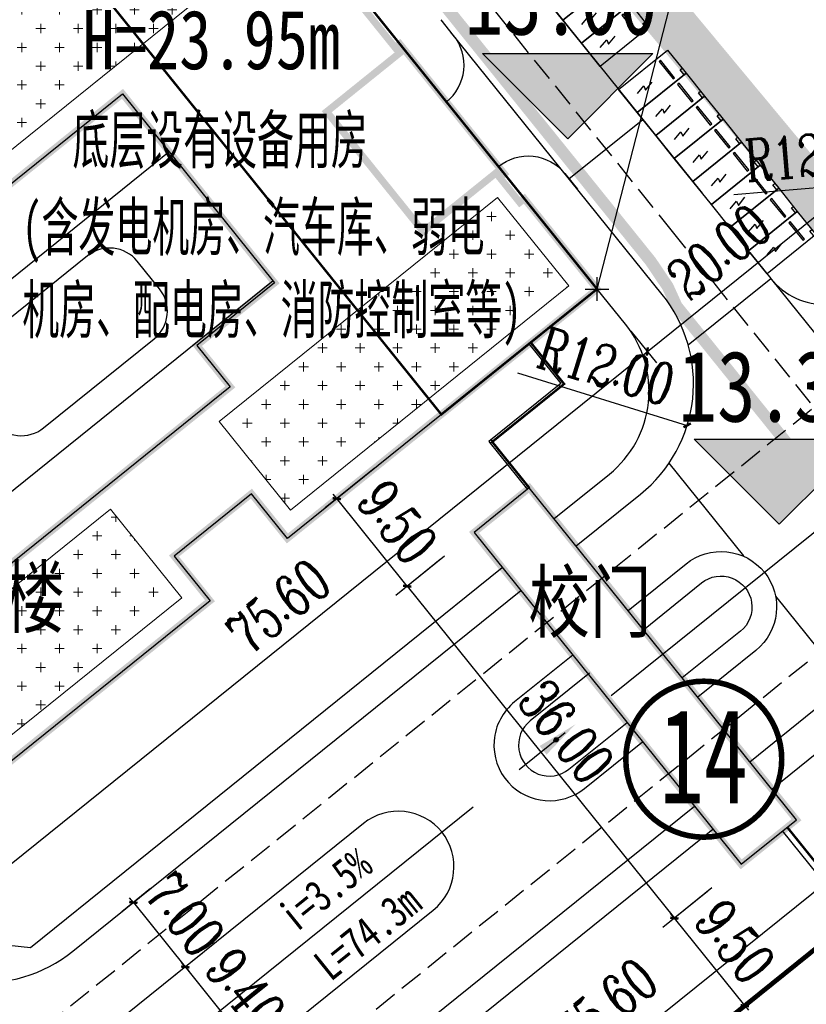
# Model space of a CAD drawing. Extents: x 38389316 to 38391210, y 2479116 to 2480544.
# Tile 25 of 68: x 38390017 to 38390084, y 2479884 to 2479968. Entities that reach past the tile are written whole.
import ezdxf
from ezdxf.enums import TextEntityAlignment as Align

# ---------------------------------------------------------------- set-up
doc = ezdxf.new("R2010")
doc.units = 0
doc.header["$LTSCALE"] = 2
for name, pattern in [('0', [0]), ('CENTER2', [1.125, 0.75, -0.125, 0.125, -0.125]), ('DASH', [0.35, 0.25, -0.1]), ('X2', [10, 8, -2])]:
    doc.linetypes.add(name, pattern=pattern)
doc.layers.get('0').update_dxf_attribs({"linetype": 'CONTINUOUS', "lineweight": 9})
doc.layers.get('Defpoints').update_dxf_attribs({"linetype": 'CONTINUOUS', "lineweight": 9})
for name, color, linetype in [('DIM_COOR', 3, 'CONTINUOUS'), ('DIM_ELEV', 3, 'CONTINUOUS'), ('DIM_SYMB', 3, 'CONTINUOUS'), ('DL_道路红线', 7, 'CONTINUOUS'), ('hongxian', 1, 'CONTINUOUS'), ('PUB_TEXT', 7, 'CONTINUOUS'), ('u-road', 4, 'CONTINUOUS'), ('U_室外车位', 3, 'CONTINUOUS'), ('ZJ', 7, 'CONTINUOUS'), ('围墙', 7, 'CENTER2'), ('建筑', 31, 'CONTINUOUS'), ('建筑占地', 3, 'CONTINUOUS'), ('建筑轮廓', 2, 'CONTINUOUS'), ('文字', 7, 'CONTINUOUS'), ('校内道路中线', 1, 'CONTINUOUS'), ('路中线', 7, 'CENTER2'), ('远期建筑', 141, 'CONTINUOUS'), ('道路', 33, 'CONTINUOUS')]:
    doc.layers.add(name, color=color, linetype=linetype)
for name, color, linetype, lineweight in [('尺寸标注', 7, 'CONTINUOUS', 9), ('屋顶绿化线', 126, 'CONTINUOUS', 9), ('建筑控制线', 6, '0', 9)]:
    doc.layers.add(name, color=color, linetype=linetype, lineweight=lineweight)
doc.styles.add('-宋体', font='txt', dxfattribs={"width": 0.8})
doc.styles.add('_TCH_LABEL_T3', font='COMPLEX', dxfattribs={"width": 0.705882, "bigfont": 'GBCBIG'})
doc.styles.add('HZTXT', font='txt', dxfattribs={"width": 0.8})
doc.styles.add('中等线体', font='txt', dxfattribs={"width": 0.8})
doc.styles.add('宋体', font='txt', dxfattribs={"width": 0.8, "height": 8})
doc.dimstyles.new('_TCH_ARCH_M_M&&1', dxfattribs={"dimtxt": 1.275, "dimasz": 0.5, "dimexe": 1.25, "dimexo": 1.5, "dimgap": 0.6125, "dimtad": 1, "dimzin": 1, "dimdsep": 46, "dimtxsty": '_TCH_LABEL_T3', "dimblk": 'ARCHTICK', "dimcen": 0.09, "dimclrt": 7, "dimazin": 2, "dimtfac": 1, "dimtix": 1, "dimtmove": 2, "dimatfit": 3, "dimfxl": 1, "dimtolj": 1, "dimtzin": 0, "dimarcsym": 0})

# ---------------------------------------------------------------- blocks, each defined once
blk = doc.blocks.new('hyvahavb')
at = {"layer": 'DIM_ELEV'}
blk.add_hatch(color=10, dxfattribs=at).paths.add_polyline_path([(-173.18, -4360.83), (-182.18, -4351.83), (-164.18, -4351.83)])
at = {"layer": 'DIM_ELEV', "color": 10}
for p, q in [((-173.18, -4360.83), (-182.18, -4351.83)), ((-182.18, -4351.83), (-164.18, -4351.83)), ((-173.18, -4360.83), (-164.18, -4351.83))]:
    blk.add_line(p, q, dxfattribs=at)
blk = doc.blocks.new('_ArchTick')
at = {"color": 0, "linetype": 'ByBlock', "const_width": 0.4}
blk.add_lwpolyline([(-0.5, -0.5), (0.5, 0.5)], dxfattribs=at)
blk = doc.blocks.new('*D82')
at = {"layer": 'Defpoints', "color": 0}
for p in [(38390083.42, 2479955.009), (38390085.744, 2479952.122), (38390067.841, 2479942.467)]:
    blk.add_point(p, dxfattribs=at)
at = {"layer": '尺寸标注', "color": 0, "lineweight": -2}
for p, q in [((38390084.361, 2479953.84), (38390086.528, 2479951.148)), ((38390070.166, 2479939.58), (38390085.744, 2479952.122)), ((38390068.782, 2479941.298), (38390070.95, 2479938.606))]:
    blk.add_line(p, q, dxfattribs=at)
at = {"layer": '尺寸标注', "color": 0, "lineweight": -2, "xscale": 0.5, "yscale": 0.5, "zscale": 0.5}
for p, rotation in [((38390085.744, 2479952.122), 38.83647357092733), ((38390070.166, 2479939.58), 218.8364735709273)]:
    blk.add_blockref('_ArchTick', p, dxfattribs=dict(at, rotation=rotation))
at = {"layer": '尺寸标注', "color": 7, "insert": (38390076.231, 2479947.993), "char_height": 3.5, "attachment_point": 5, "rotation": 38.83647, "style": '_TCH_LABEL_T3'}
blk.add_mtext('\\A1;20.00', dxfattribs=at)
blk = doc.blocks.new('*D83')
at = {"layer": 'Defpoints', "color": 0}
for p in [(38390067.841, 2479942.467), (38390070.165, 2479939.58), (38390008.953, 2479895.058)]:
    blk.add_point(p, dxfattribs=at)
at = {"layer": '尺寸标注', "color": 0, "lineweight": -2}
for p, q in [((38390068.782, 2479941.299), (38390070.949, 2479938.606)), ((38390011.278, 2479892.171), (38390070.165, 2479939.58)), ((38390009.894, 2479893.89), (38390012.062, 2479891.198))]:
    blk.add_line(p, q, dxfattribs=at)
at = {"layer": '尺寸标注', "color": 0, "lineweight": -2, "xscale": 0.5, "yscale": 0.5, "zscale": 0.5}
for p, rotation in [((38390070.165, 2479939.58), 38.83647354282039), ((38390011.278, 2479892.171), 218.8364735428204)]:
    blk.add_blockref('_ArchTick', p, dxfattribs=dict(at, rotation=rotation))
at = {"layer": '尺寸标注', "color": 7, "insert": (38390038.997, 2479918.018), "char_height": 3.5, "attachment_point": 5, "rotation": 38.83647, "style": '_TCH_LABEL_T3'}
blk.add_mtext('\\A1;75.60', dxfattribs=at)
blk = doc.blocks.new('*D133')
at = {"layer": 'Defpoints', "color": 0}
for p in [(38390014.527, 2480008.688), (38390016.851, 2480005.801), (38389955.639, 2479961.279)]:
    blk.add_point(p, dxfattribs=at)
at = {"layer": '尺寸标注', "color": 0, "lineweight": -2}
for p, q in [((38390015.468, 2480007.52), (38390017.635, 2480004.827)), ((38389957.963, 2479958.392), (38390016.851, 2480005.801)), ((38389956.58, 2479960.111), (38389958.747, 2479957.418))]:
    blk.add_line(p, q, dxfattribs=at)
at = {"layer": '尺寸标注', "color": 0, "lineweight": -2, "xscale": 0.5, "yscale": 0.5, "zscale": 0.5}
for p, rotation in [((38390016.851, 2480005.801), 38.83647354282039), ((38389957.963, 2479958.392), 218.8364735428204)]:
    blk.add_blockref('_ArchTick', p, dxfattribs=dict(at, rotation=rotation))
at = {"layer": '尺寸标注', "color": 7, "insert": (38389985.683, 2479984.239), "char_height": 3.5, "attachment_point": 5, "rotation": 38.83647, "style": '_TCH_LABEL_T3'}
blk.add_mtext('\\A1;75.60', dxfattribs=at)
blk = doc.blocks.new('*D140')
at = {"layer": 'Defpoints', "color": 0}
for p in [(38390101.35, 2479900.846), (38390039.134, 2479857.568), (38390042.46, 2479853.436)]:
    blk.add_point(p, dxfattribs=at)
at = {"layer": '尺寸标注', "color": 0, "lineweight": -2}
for p, q in [((38390100.409, 2479902.014), (38390097.239, 2479905.952)), ((38390098.023, 2479904.978), (38390039.134, 2479857.568)), ((38390041.52, 2479854.604), (38390038.35, 2479858.542))]:
    blk.add_line(p, q, dxfattribs=at)
at = {"layer": '尺寸标注', "color": 0, "lineweight": -2, "xscale": 0.5, "yscale": 0.5, "zscale": 0.5}
for p, rotation in [((38390098.023, 2479904.978), 38.83647059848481), ((38390039.134, 2479857.568), 218.8364705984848)]:
    blk.add_blockref('_ArchTick', p, dxfattribs=dict(at, rotation=rotation))
at = {"layer": '尺寸标注', "color": 7, "insert": (38390066.637, 2479884.281), "char_height": 3.5, "attachment_point": 5, "rotation": 38.83647, "style": '_TCH_LABEL_T3'}
blk.add_mtext('\\A1;75.60', dxfattribs=at)
blk = doc.blocks.new('A$C7AE81329')
at = {"layer": '建筑轮廓', "const_width": 0.6, "flags": 128}
for points in [[(75.1, 41.2), (75.1, 26.6), (75.6, 26.6), (75.6, 26), (67.2, 26), (67.2, 13), (75.6, 13), (75.6, 12.5), (75.1, 12.5), (75.1, 9.8), (75.6, 9.8), (75.6, 0), (42, 0), (42, 4.85), (33.6, 4.85), (33.6, 0), (0, 0)], [(75.1, 38), (75.1, 26.6), (75.6, 26.6), (75.6, 26), (67.2, 26), (67.2, 13), (75.6, 13), (75.6, 12.5), (75.1, 12.5), (75.1, 9.8), (75.6, 9.8), (75.6, 0), (42, 0), (42, 4.85), (33.6, 4.85), (33.6, 0), (0, 0)], [(75.6, 26), (75.6, 13)]]:
    blk.add_lwpolyline(points, dxfattribs=at)
blk.add_lwpolyline([(46.27, 17.5), (46.27, 13), (20.9, 13), (20.9, 38), (54.7, 38), (54.7, 17.5), (54.7, 17.5), (54.7, 17.5)], close=True, dxfattribs=at)
blk = doc.blocks.new('*D145')
at = {"layer": 'Defpoints', "color": 0}
for p in [(38390005.255, 2479896.018), (38390039.745, 2479853.177), (38390035.613, 2479849.85)]:
    blk.add_point(p, dxfattribs=at)
at = {"layer": '尺寸标注', "color": 0, "lineweight": -2}
for p, q in [((38390004.087, 2479895.077), (38390000.15, 2479891.907)), ((38390001.123, 2479892.691), (38390035.613, 2479849.85)), ((38390038.577, 2479852.236), (38390034.639, 2479849.066))]:
    blk.add_line(p, q, dxfattribs=at)
at = {"layer": '尺寸标注', "color": 0, "lineweight": -2, "xscale": 0.5, "yscale": 0.5, "zscale": 0.5}
for p, rotation in [((38390001.123, 2479892.691), 128.8364706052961), ((38390035.613, 2479849.85), 308.8364706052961)]:
    blk.add_blockref('_ArchTick', p, dxfattribs=dict(at, rotation=rotation))
at = {"layer": '尺寸标注', "color": 7, "insert": (38390018.849, 2479876.741), "char_height": 3.5, "attachment_point": 5, "rotation": 308.83647, "style": '_TCH_LABEL_T3'}
blk.add_mtext('\\A1;55.00', dxfattribs=at)
blk = doc.blocks.new('*D195')
at = {"layer": 'Defpoints', "color": 0}
for p in [(38390029.345, 2479895.134), (38390033.736, 2479889.677), (38390031.116, 2479887.569)]:
    blk.add_point(p, dxfattribs=at)
at = {"layer": '尺寸标注', "color": 0, "lineweight": -2}
for p, q in [((38390028.176, 2479894.193), (38390025.751, 2479892.242)), ((38390026.725, 2479893.026), (38390026.412, 2479893.415)), ((38390026.725, 2479893.026), (38390031.116, 2479887.569)), ((38390032.567, 2479888.736), (38390030.142, 2479886.785)), ((38390031.116, 2479887.569), (38390031.43, 2479887.179))]:
    blk.add_line(p, q, dxfattribs=at)
at = {"layer": '尺寸标注', "color": 0, "lineweight": -2, "xscale": 0.5, "yscale": 0.5, "zscale": 0.5}
for p, rotation in [((38390026.725, 2479893.026), 308.8227057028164), ((38390031.116, 2479887.569), 128.8227057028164)]:
    blk.add_blockref('_ArchTick', p, dxfattribs=dict(at, rotation=rotation))
at = {"layer": '尺寸标注', "color": 7, "insert": (38390031.063, 2479892.021), "char_height": 3.5, "attachment_point": 5, "rotation": 308.82271, "style": '_TCH_LABEL_T3'}
blk.add_mtext('\\A1;7.00', dxfattribs=at)
blk = doc.blocks.new('*D196')
at = {"layer": 'Defpoints', "color": 0}
for p in [(38390033.736, 2479889.677), (38390039.629, 2479882.353), (38390037.009, 2479880.246)]:
    blk.add_point(p, dxfattribs=at)
at = {"layer": '尺寸标注', "color": 0, "lineweight": -2}
for p, q in [((38390032.567, 2479888.736), (38390030.142, 2479886.785)), ((38390031.116, 2479887.569), (38390030.803, 2479887.959)), ((38390031.116, 2479887.569), (38390037.009, 2479880.246)), ((38390038.46, 2479881.413), (38390036.035, 2479879.462)), ((38390037.009, 2479880.246), (38390037.323, 2479879.856))]:
    blk.add_line(p, q, dxfattribs=at)
at = {"layer": '尺寸标注', "color": 0, "lineweight": -2, "xscale": 0.5, "yscale": 0.5, "zscale": 0.5}
for p, rotation in [((38390031.116, 2479887.569), 308.8227057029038), ((38390037.009, 2479880.246), 128.8227057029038)]:
    blk.add_blockref('_ArchTick', p, dxfattribs=dict(at, rotation=rotation))
at = {"layer": '尺寸标注', "color": 7, "insert": (38390036.205, 2479885.631), "char_height": 3.5, "attachment_point": 5, "rotation": 308.82271, "style": '_TCH_LABEL_T3'}
blk.add_mtext('\\A1;9.40', dxfattribs=at)
blk = doc.blocks.new('*D236')
at = {"layer": 'Defpoints', "color": 0}
for p in [(38390092.414, 2479954.096), (38390080.455, 2479953.105)]:
    blk.add_point(p, dxfattribs=at)
at = {"layer": '尺寸标注', "color": 0, "lineweight": -2}
blk.add_line((38390077.465, 2479952.857), (38390092.414, 2479954.096), dxfattribs=at)
at = {"layer": '尺寸标注', "color": 0, "lineweight": -2, "xscale": 0.5, "yscale": 0.5, "zscale": 0.5, "rotation": 4.736355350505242}
blk.add_blockref('_ArchTick', (38390092.414, 2479954.096), dxfattribs=at)
at = {"layer": '尺寸标注', "color": 7, "insert": (38390084.214, 2479956.176), "char_height": 3.5, "attachment_point": 5, "rotation": 4.73636, "style": '_TCH_LABEL_T3'}
blk.add_mtext('\\A1;R12.00', dxfattribs=at)
blk = doc.blocks.new('*D237')
at = {"layer": 'Defpoints', "color": 0}
for p in [(38390062.067, 2479936.877), (38390073.532, 2479933.335)]:
    blk.add_point(p, dxfattribs=at)
at = {"layer": '尺寸标注', "color": 0, "lineweight": -2}
blk.add_line((38390059.201, 2479937.763), (38390073.532, 2479933.335), dxfattribs=at)
at = {"layer": '尺寸标注', "color": 0, "lineweight": -2, "xscale": 0.5, "yscale": 0.5, "zscale": 0.5, "rotation": 342.8304330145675}
blk.add_blockref('_ArchTick', (38390073.532, 2479933.335), dxfattribs=at)
at = {"layer": '尺寸标注', "color": 7, "insert": (38390066.7, 2479938.324), "char_height": 3.5, "attachment_point": 5, "rotation": 342.83043, "style": '_TCH_LABEL_T3'}
blk.add_mtext('\\A1;R12.00', dxfattribs=at)
blk = doc.blocks.new('*D242')
at = {"layer": 'Defpoints', "color": 0}
for p in [(38390048.246, 2479930.629), (38390043.914, 2479927.142), (38390054.203, 2479923.229)]:
    blk.add_point(p, dxfattribs=at)
at = {"layer": '尺寸标注', "color": 0, "lineweight": -2}
for p, q in [((38390047.077, 2479929.689), (38390042.94, 2479926.358)), ((38390043.914, 2479927.142), (38390043.6, 2479927.531)), ((38390049.871, 2479919.742), (38390043.914, 2479927.142)), ((38390053.035, 2479922.289), (38390048.898, 2479918.958)), ((38390049.871, 2479919.742), (38390050.185, 2479919.353))]:
    blk.add_line(p, q, dxfattribs=at)
at = {"layer": '尺寸标注', "color": 0, "lineweight": -2, "xscale": 0.5, "yscale": 0.5, "zscale": 0.5}
for p, rotation in [((38390043.914, 2479927.142), 308.8372695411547), ((38390049.871, 2479919.742), 128.8372695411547)]:
    blk.add_blockref('_ArchTick', p, dxfattribs=dict(at, rotation=rotation))
at = {"layer": '尺寸标注', "color": 7, "insert": (38390049.035, 2479925.167), "char_height": 3.5, "attachment_point": 5, "rotation": 308.83727, "style": '_TCH_LABEL_T3'}
blk.add_mtext('\\A1;9.50', dxfattribs=at)
blk = doc.blocks.new('*D243')
at = {"layer": 'Defpoints', "color": 0}
for p in [(38390053.83, 2479922.929), (38390076.406, 2479894.888), (38390072.448, 2479891.701)]:
    blk.add_point(p, dxfattribs=at)
at = {"layer": '尺寸标注', "color": 0, "lineweight": -2}
for p, q in [((38390052.662, 2479921.988), (38390048.898, 2479918.958)), ((38390049.872, 2479919.742), (38390072.448, 2479891.701)), ((38390075.238, 2479893.947), (38390071.474, 2479890.917))]:
    blk.add_line(p, q, dxfattribs=at)
at = {"layer": '尺寸标注', "color": 0, "lineweight": -2, "xscale": 0.5, "yscale": 0.5, "zscale": 0.5}
for p, rotation in [((38390049.872, 2479919.742), 128.8379054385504), ((38390072.448, 2479891.701), 308.8379054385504)]:
    blk.add_blockref('_ArchTick', p, dxfattribs=dict(at, rotation=rotation))
at = {"layer": '尺寸标注', "color": 7, "insert": (38390063.302, 2479907.446), "char_height": 3.5, "attachment_point": 5, "rotation": 308.83791, "style": '_TCH_LABEL_T3'}
blk.add_mtext('\\A1;36.00', dxfattribs=at)
blk = doc.blocks.new('*D244')
at = {"layer": 'Defpoints', "color": 0}
for p in [(38390076.78, 2479895.188), (38390072.448, 2479891.701), (38390082.737, 2479887.788)]:
    blk.add_point(p, dxfattribs=at)
at = {"layer": '尺寸标注', "color": 0, "lineweight": -2}
for p, q in [((38390075.611, 2479894.248), (38390071.474, 2479890.917)), ((38390072.448, 2479891.701), (38390072.134, 2479892.09)), ((38390078.405, 2479884.301), (38390072.448, 2479891.701)), ((38390081.569, 2479886.848), (38390077.432, 2479883.517)), ((38390078.405, 2479884.301), (38390078.719, 2479883.912))]:
    blk.add_line(p, q, dxfattribs=at)
at = {"layer": '尺寸标注', "color": 0, "lineweight": -2, "xscale": 0.5, "yscale": 0.5, "zscale": 0.5}
for p, rotation in [((38390072.448, 2479891.701), 308.8372695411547), ((38390078.405, 2479884.301), 128.8372695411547)]:
    blk.add_blockref('_ArchTick', p, dxfattribs=dict(at, rotation=rotation))
at = {"layer": '尺寸标注', "color": 7, "insert": (38390077.569, 2479889.725), "char_height": 3.5, "attachment_point": 5, "rotation": 308.83727, "style": '_TCH_LABEL_T3'}
blk.add_mtext('\\A1;9.50', dxfattribs=at)
blk = doc.blocks.new('A$C378C381B')
at = {"layer": 'U_室外车位', "color": 143}
for p, q in [((2.5, 5.3, 0), (0, 5.3, 0)), ((0, 5.3, 0), (0, 0, 0)), ((2.5, 0, 0), (2.5, 5.3, 0)), ((1.264, 4.284, 0), (1.107, 3.451, 0)), ((1.107, 3.451, 0), (1.481, 3.563, 0)), ((1.481, 3.563, 0), (1.296, 2.709, 0)), ((0.3, 1, 0), (0.3, 1.16, 0)), ((0.3, 1.16, 0), (2.2, 1.16, 0)), ((2.2, 1, 0), (0.3, 1, 0)), ((2.2, 1.16, 0), (2.2, 1, 0)), ((0, 0, 0), (2.5, 0, 0)), ((2.5, 0.213, 0), (1.96, 0.213, 0)), ((1.96, 0.213, 0), (1.96, 0, 0)), ((1.96, 0, 0), (2.5, 0, 0)), ((2.5, 0, 0), (2.5, 0.213, 0))]:
    blk.add_line(p, q, dxfattribs=at)
blk = doc.blocks.new('A$C76C23CDA')
at = {"layer": '屋顶绿化线'}
h = blk.add_hatch(dxfattribs=at)
h.set_pattern_fill('CROSS', color=256, style=0)
h.set_pattern_definition([(218.837284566, (31458374325.5, 22143120606.5), (-2232.08987889, 241.01301325), [793.75, -2381.25]), (128.837284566, (31458374265.2, 22143120048.5), (241.01301325, 2232.08987889), [793.75, -2381.25])])
h.paths.add_polyline_path([(10300, 38500), (30200, 38500), (30200, 47600), (10300, 47600)])
h.paths.add_polyline_path([(42000, 47600), (71900, 47600), (71900, 38500), (42000, 38500)])
edge = h.paths.add_edge_path()
edge.add_line((30200, 0), (0, 0))
edge.add_line((0, 0), (0, 9600))
edge.add_line((0, 9600), (30200, 9600))
edge.add_line((30200, 9600), (30200, 0))
h.paths.add_polyline_path([(71900, 0), (42000, 0), (42000, 9600), (55800, 9600), (55800, 11200), (71900, 11200)])
for points in [[(10300, 38500), (30200, 38500), (30200, 47600), (10300, 47600)], [(71900, 0), (42000, 0), (42000, 9600), (55800, 9600), (55800, 11200), (71900, 11200)], [(30200, 0), (0, 0), (0, 9600), (30200, 9600)]]:
    blk.add_lwpolyline(points, close=True, dxfattribs=at)

msp = doc.modelspace()

# ---------------------------------------------------------------- linework, layer by layer
at = {"layer": 'DIM_COOR', "color": 3}
for p, q in [((38390065.918, 2479944.855), (38390072.923, 2479972.02)), ((38390065.918, 2479943.855), (38390065.918, 2479945.855)), ((38390064.918, 2479944.855), (38390066.918, 2479944.855))]:
    msp.add_line(p, q, dxfattribs=at)
at = {"layer": 'DIM_SYMB', "color": 3}
msp.add_lwpolyline([(38390024.74, 2479876.4, 0, 0, 0), (38390064.08, 2479908.071, 0, 0.933, 0), (38390061.353, 2479905.876, 0, 0, 0)], format="xyseb", dxfattribs=at)
at = {"layer": 'DL_道路红线', "color": 192, "ltscale": 10, "const_width": 2, "flags": 128}
msp.add_lwpolyline([(38390013.723, 2480041.576, 0.000224), (38390014.587, 2480040.502), (38390233.578, 2479768.488, 0.023273), (38390273.038, 2479723.892), (38390323.466, 2479671.981, -0.050396), (38390468.344, 2479489.186, -0.050396)], format="xyb", dxfattribs=at)
at = {"layer": 'hongxian', "linetype": 'CENTER2', "ltscale": 10, "const_width": 4, "flags": 128}
msp.add_lwpolyline([(38389895.821, 2480028.193), (38389931.464, 2480063.836), (38389967.107, 2480099.478), (38390034.514, 2480012.704), (38390085.513, 2479951.337), (38390109.125, 2479922.008), (38390099.174, 2479835.353), (38390090.018, 2479755.614), (38390089.574, 2479753.321), (38390087.685, 2479746.141), (38390087.168, 2479744.568), (38390086.821, 2479743.508), (38390085.995, 2479741.198), (38390084.384, 2479737.279), (38390082.352, 2479732.869), (38390079.285, 2479727.323), (38390075.397, 2479721.295), (38390071.094, 2479715.722), (38390066.159, 2479710.286), (38390059.432, 2479704.206), (38390057.516, 2479702.804), (38390006.515, 2479673.75), (38389771.971, 2479540.139), (38389769.573, 2479540.772), (38389767.541, 2479540.37), (38389758.715, 2479556.815), (38389776.68, 2479567.049), (38389761.772, 2479593.219), (38389796.421, 2479704.964), (38389796.94, 2479706.639), (38389842.037, 2479730.453), (38389853.283, 2479766.864), (38389829.5, 2479811.903), (38389838.213, 2479840.143), (38389838.15, 2479841.287), (38389843.69, 2479859.24), (38389845.083, 2479858.07), (38389849.696, 2479873.099), (38389860.511, 2479908.069), (38389859.262, 2479908.421), (38389858.906, 2479908.553), (38389859.977, 2479912.025), (38389862.629, 2479920.62)], close=True, dxfattribs=at)
at = {"layer": 'u-road', "flags": 128}
for points in [[(38390058.958, 2479972.631), (38390074.793, 2479952.963)], [(38390063.544, 2479954.177), (38390069.776, 2479959.194)], [(38390073.615, 2479940.139), (38390080.593, 2479945.757)], [(38390080.663, 2479945.671), (38390089.436, 2479934.774)], [(38390071.991, 2479930.131), (38390078.284, 2479922.314)], [(38390087.32, 2479911.091), (38390081.027, 2479918.908)]]:
    msp.add_lwpolyline(points, dxfattribs=at)
for points in [[(38390053.187, 2479960.669), (38390053.185, 2479960.667, 0.414214), (38390053.792, 2479966.291), (38390052.727, 2479967.614)], [(38390064.142, 2479923.142), (38390069.592, 2479927.53, 0.414214), (38390071.414, 2479944.402), (38390053.542, 2479966.602)], [(38390078.831, 2479947.946), (38390080.593, 2479945.758, 0.490326), (38390090.078, 2479945.936, 0.341988), (38390089.802, 2479960.63), (38390087.318, 2479963.716)], [(38390057.577, 2479955.216), (38390057.575, 2479955.214, -0.414214), (38390063.199, 2479954.607), (38390064.264, 2479953.284)], [(38389964.101, 2479941.197), (38390004.737, 2479890.722, 0.414214), (38390021.609, 2479888.9), (38390059.468, 2479919.379)], [(38390068.532, 2479917.689), (38390073.439, 2479921.64, -0.414798), (38390080.053, 2479920.92), (38390080.054, 2479920.92, -0.413681), (38390079.334, 2479914.318), (38390074.427, 2479910.367)], [(38390063.858, 2479913.927), (38390058.951, 2479909.976, 0.431918), (38390058.42, 2479903.153), (38390058.42, 2479903.153, 0.396779), (38390064.845, 2479902.654), (38390069.753, 2479906.605)], [(38390078.816, 2479904.915), (38390084.266, 2479909.303, -0.414207), (38390101.139, 2479907.481), (38390120.203, 2479883.802)], [(38390066.945, 2479813.451), (38390034.461, 2479853.8, -0.414214), (38390036.283, 2479870.673), (38390074.143, 2479901.152)]]:
    msp.add_lwpolyline(points, format="xyb", dxfattribs=at)
msp.add_lwpolyline([(38390052.07, 2479892.369), (38390052.07, 2479892.369, 0.414202), (38390052.784, 2479898.978), (38390052.784, 2479898.978, 0.414214), (38390046.176, 2479899.692), (38390046.176, 2479899.692), (38390020.312, 2479878.87, 0.41427), (38390019.599, 2479872.261), (38390019.599, 2479872.261, 0.414145), (38390026.207, 2479871.548)], format="xyb", close=True, dxfattribs=at)
at = {"layer": 'ZJ', "color": 3, "linetype": 'Continuous', "const_width": 0.471}
msp.add_lwpolyline([(38390081.523, 2479905.128, 1), (38390068.346, 2479905.128, 1)], format="xyb", close=True, dxfattribs=at)
at = {"layer": '围墙', "linetype": 'DASH', "ltscale": 6, "const_width": 0.2, "flags": 128}
for points in [[(38390060.31, 2479940.339), (38390063.131, 2479936.835), (38390057.056, 2479931.944)], [(38390060.191, 2479928.049), (38390057.056, 2479931.944)], [(38390081.988, 2479899.38), (38390087.945, 2479891.981)]]:
    msp.add_lwpolyline(points, dxfattribs=at)
at = {"layer": '建筑', "color": 152, "linetype": 'DASH', "ltscale": 10, "const_width": 0.2, "flags": 128}
msp.add_lwpolyline([(38390033.935, 2479984.581), (38390020.771, 2479973.983), (38390052.754, 2479934.258), (38390065.917, 2479944.856)], close=True, dxfattribs=at)
at = {"layer": '建筑占地', "color": 6, "flags": 128}
for points in [[(38389979.389, 2480052.332), (38390011.372, 2480012.607), (38389985.2, 2479991.536), (38389982.159, 2479995.313), (38389975.615, 2479990.046), (38389978.612, 2479986.324), (38389959.028, 2479970.465), (38389981.604, 2479942.423), (38390001.233, 2479958.226), (38390004.274, 2479954.449), (38390010.817, 2479959.716), (38390007.776, 2479963.494), (38390033.948, 2479984.565), (38390065.931, 2479944.84), (38390039.759, 2479923.769), (38390036.717, 2479927.547), (38390030.174, 2479922.279), (38390033.216, 2479918.501), (38390007.044, 2479897.43), (38389920.502, 2480004.922), (38389946.674, 2480025.993), (38389949.716, 2480022.216), (38389956.259, 2480027.483), (38389953.217, 2480031.261)], [(38389999.48, 2479940.152), (38390025.808, 2479961.349), (38390038.663, 2479945.381), (38390032.097, 2479940.094), (38390034.919, 2479936.589), (38390015.158, 2479920.679)], [(38390060.191, 2479928.049), (38390055.518, 2479924.287), (38390078.094, 2479896.245), (38390082.767, 2479900.008)]]:
    msp.add_lwpolyline(points, close=True, dxfattribs=at)
at = {"layer": '建筑控制线', "linetype": 'X2', "const_width": 1, "flags": 128}
msp.add_lwpolyline([(38389960.223, 2480084.109), (38390013.139, 2480018.381), (38390070.455, 2479947.187), (38390071.469, 2479945.682), (38390071.891, 2479945.057), (38390072.636, 2479943.412), (38390087.37, 2479925.111)], dxfattribs=at)
at = {"layer": '建筑轮廓', "const_width": 0.6, "flags": 128}
msp.add_lwpolyline([(38390078.094, 2479896.245), (38390055.518, 2479924.287), (38390060.191, 2479928.049), (38390082.767, 2479900.008)], close=True, dxfattribs=at)
at = {"layer": '校内道路中线', "color": 10, "linetype": 'DASH', "ltscale": 4, "flags": 128}
for points in [[(38389978.081, 2480066.712), (38390072.147, 2479949.871)], [(38390072.147, 2479949.871), (38390122.128, 2479887.789)], [(38390092.761, 2479941.689), (38390011.341, 2479876.14)], [(38390103.324, 2479929.139), (38390021.626, 2479863.366)]]:
    msp.add_lwpolyline(points, dxfattribs=at)
at = {"layer": '路中线', "color": 8, "ltscale": 20, "flags": 128}
msp.add_lwpolyline([(38389856.807, 2479741.203), (38390378.674, 2480161.342)], dxfattribs=at)
at = {"layer": '远期建筑', "ltscale": 5, "const_width": 0.4, "flags": 128}
msp.add_lwpolyline([(38390074.237, 2479880.944), (38390077.278, 2479877.166), (38390070.735, 2479871.898), (38390075.846, 2479865.55), (38390085.715, 2479873.496), (38390088.537, 2479869.99), (38390095.103, 2479875.277), (38390107.959, 2479859.309), (38390081.631, 2479838.113), (38390089.784, 2479827.986), (38390099.676, 2479835.951), (38390096.635, 2479839.729), (38390103.178, 2479844.996), (38390106.219, 2479841.218), (38390132.391, 2479862.289), (38390100.409, 2479902.015)], close=True, dxfattribs=at)
msp.add_lwpolyline([(38390110.17, 2479876.495), (38390102.018, 2479886.621), (38390108.561, 2479891.889), (38390108.247, 2479892.278), (38390107.858, 2479891.965), (38390106.165, 2479894.068), (38390106.554, 2479894.381), (38390100.409, 2479902.015), (38390074.237, 2479880.944)], dxfattribs=at)
at = {"layer": '道路', "flags": 128}
for points in [[(38390029.758, 2479956.441), (38390003.431, 2479935.245)], [(38390038.538, 2479945.536), (38390012.21, 2479924.34)], [(38390060.155, 2479940.214), (38390062.85, 2479936.866), (38390056.775, 2479931.974)], [(38390060.31, 2479940.339), (38390063.131, 2479936.835), (38390056.9, 2479931.819)], [(38390056.775, 2479931.974), (38390060.036, 2479927.924)], [(38390056.93, 2479932.1), (38390060.191, 2479928.049)], [(38390010.416, 2479890.046), (38390018.026, 2479889.225), (38390057.901, 2479921.327)], [(38390087.945, 2479891.981), (38390081.988, 2479899.38)], [(38390048.116, 2479843.218), (38390034.571, 2479860.042), (38390035.286, 2479866.66), (38390075.711, 2479899.205)], [(38390087.556, 2479891.667), (38390081.599, 2479899.067)]]:
    msp.add_lwpolyline(points, dxfattribs=at)
for points in [[(38390022.836, 2479947.659), (38390013.489, 2479940.133, 0.414214), (38390013.033, 2479935.915), (38390014.915, 2479933.578, 0.414214), (38390019.133, 2479933.123), (38390028.48, 2479940.648, 0.414214), (38390028.935, 2479944.866), (38390027.054, 2479947.203, 0.414214), (38390022.836, 2479947.659), (38390022.836, 2479947.659)], [(38390062.28, 2479925.455), (38390066.954, 2479929.218, 0.414214), (38390068.32, 2479941.873), (38390065.919, 2479944.856)], [(38390069.836, 2479916.069), (38390074.743, 2479920.02, -1.000185), (38390078.03, 2479915.938), (38390073.122, 2479911.988)], [(38390065.287, 2479912.407), (38390060.255, 2479908.356, 1.000133), (38390063.541, 2479904.274), (38390068.449, 2479908.225)], [(38390080.679, 2479902.601), (38390085.353, 2479906.364, -0.414214), (38390098.007, 2479904.998), (38390100.409, 2479902.015)]]:
    msp.add_lwpolyline(points, format="xyb", dxfattribs=at)

# ---------------------------------------------------------------- block references
at = {"layer": 'DIM_ELEV', "color": 10, "xscale": 0.8, "yscale": 0.8, "zscale": 0.8, "rotation": 6.55795981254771e-06}
for p in [(38390201.977, 2483446.217), (38390219.854, 2483413.643)]:
    msp.add_blockref('hyvahavb', p, dxfattribs=at)
at = {"layer": 'U_室外车位', "color": 143, "extrusion": (1.42102e-07, -8.8676e-08, 1), "xscale": -1, "rotation": 128.8367281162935}
for p in [(38390065.595, 2479972.839, 5.235), (38390067.163, 2479970.892, 5.235), (38390068.731, 2479968.944, 5.235), (38390071.866, 2479965.05, 5.235), (38390073.434, 2479963.102, 5.235), (38390075.002, 2479961.155, 5.235), (38390076.569, 2479959.208, 5.235), (38390078.137, 2479957.26, 5.235), (38390079.705, 2479955.313, 5.235), (38390081.273, 2479953.366, 5.235), (38390082.84, 2479951.418, 5.235)]:
    msp.add_blockref('A$C378C381B', p, dxfattribs=at)
at = {"layer": '屋顶绿化线', "xscale": -0.0009999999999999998, "yscale": 0.001, "zscale": 0.001, "rotation": 38.83728456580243}
msp.add_blockref('A$C76C23CDA', (38390063.527, 2479945.114), dxfattribs=at)
at = {"layer": '建筑轮廓', "rotation": 38.8372698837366}
msp.add_blockref('A$C7AE81329', (38390007.03, 2479897.446), dxfattribs=at)

# ---------------------------------------------------------------- texts
at = {"layer": 'DIM_ELEV', "color": 10, "style": '-宋体', "width": 0.8}
for s, p in [('13.00', (38390054.722, 2479966.347)), ('13.30', (38390072.791, 2479933.645))]:
    msp.add_text(s, height=6, rotation=0.00001, dxfattribs=at).set_placement(p)
at = {"layer": 'DIM_SYMB', "color": 0, "style": '宋体', "width": 0.8}
msp.add_text('L=74.3m', height=2.6582, rotation=38.72587, dxfattribs=at).set_placement((38390043.388, 2479886.272))
at = {"layer": 'PUB_TEXT', "color": 7, "style": '宋体', "width": 0.8}
msp.add_text('i=3.5%', height=2.6582, rotation=38.83657, dxfattribs=at).set_placement((38390040.369, 2479890.331))
at = {"layer": 'ZJ', "linetype": 'Continuous', "style": 'HZTXT', "width": 0.655114}
msp.add_text('14', height=8, rotation=0.00001, dxfattribs=at).set_placement((38390071.208, 2479901.401), (38390078.661, 2479901.401), align=Align.FIT)
at = {"layer": '文字', "style": '中等线体'}
for s, height, width, p in [('H=23.95m', 5, 0.8, (38390022.438, 2479963.43)), ('底层设有设备用房', 4, 0.6, (38390021.581, 2479955.479)), ('(含发电机房、汽车库、弱电', 4, 0.6, (38390017.335, 2479948.118)), ('机房、配电房、消防控制室等)', 4, 0.6, (38390017.335, 2479941.123)), ('2号教学楼', 5, 0.8, (38389997.438, 2479916.322)), ('校门', 5, 0.8, (38390060.118, 2479915.925))]:
    msp.add_text(s, height=height, dxfattribs=dict(at, width=width)).set_placement(p)

# ---------------------------------------------------------------- dimensions: what is measured, and where the dimension line sits
at = {"layer": '尺寸标注', "color": 3}
for base, p1, p2, angle, picture, middle in [((38390016.851, 2480005.801), (38389955.639, 2479961.279), (38390014.527, 2480008.688), 38.83647, '*D133', (38389985.683, 2479984.239)), ((38390085.744, 2479952.122), (38390067.841, 2479942.467), (38390083.42, 2479955.009), 38.83647, '*D82', (38390076.231, 2479947.993)), ((38390070.165, 2479939.58), (38390008.953, 2479895.058), (38390067.841, 2479942.467), 38.83647, '*D83', (38390038.997, 2479918.018)), ((38390039.134, 2479857.568), (38390101.35, 2479900.846), (38390042.46, 2479853.436), 218.83647, '*D140', (38390066.637, 2479884.281)), ((38390035.613, 2479849.85), (38390005.255, 2479896.018), (38390039.745, 2479853.177), 308.83647, '*D145', (38390018.849, 2479876.741))]:
    dim = msp.add_linear_dim(base=base, p1=p1, p2=p2, angle=angle, dimstyle='_TCH_ARCH_M_M&&1', override={"dimtxt": 3.5, "dimgap": 1}, dxfattribs=at)
    dim.commit()
    dim.dimension.update_dxf_attribs({"geometry": picture, "text_midpoint": middle, "dimtype": 129})
for center, mpoint, picture, middle in [((38390080.455, 2479953.105), (38390092.414, 2479954.096), '*D236', (38390084.441, 2479953.435)), ((38390062.067, 2479936.877), (38390073.532, 2479933.335), '*D237', (38390065.889, 2479935.696))]:
    dim = msp.add_radius_dim(center=center, mpoint=mpoint, dimstyle='_TCH_ARCH_M_M&&1', override={"dimtxt": 3.5, "dimexe": 3, "dimexo": 3, "dimgap": 1, "dimtmove": 0}, dxfattribs=at)
    dim.commit()
    dim.dimension.update_dxf_attribs({"geometry": picture, "text_midpoint": middle, "dimtype": 132})
for p1, p2, distance, picture, middle in [((38390054.203, 2479923.229), (38390048.246, 2479930.629), 5.561, '*D242', (38390049.035, 2479925.167)), ((38390053.83, 2479922.929), (38390076.406, 2479894.888), -5.082, '*D243', (38390063.302, 2479907.446)), ((38390029.345, 2479895.134), (38390033.736, 2479889.677), -3.362, '*D195', (38390031.063, 2479892.021)), ((38390082.737, 2479887.788), (38390076.78, 2479895.188), 5.561, '*D244', (38390077.569, 2479889.725)), ((38390033.736, 2479889.677), (38390039.629, 2479882.353), -3.362, '*D196', (38390036.205, 2479885.631))]:
    dim = msp.add_aligned_dim(p1=p1, p2=p2, distance=distance, dimstyle='_TCH_ARCH_M_M&&1', override={"dimtxt": 3.5, "dimgap": 1}, dxfattribs=at)
    dim.commit()
    dim.dimension.update_dxf_attribs({"geometry": picture, "text_midpoint": middle})

doc.saveas('drawing.dxf')
